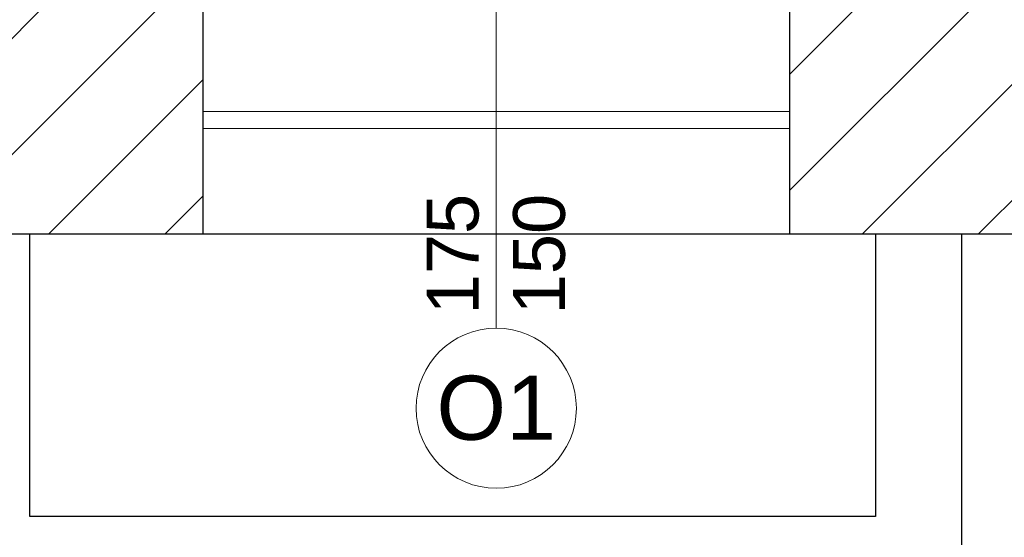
# Model space of a CAD drawing. Header units: millimetres. Extents: x 26866 to 1024070, y -428191 to 408885.
# Tile 223 of 248: x 214595 to 217448, y 387021 to 388523. Entities that reach past the tile are written whole.
import ezdxf

# ---------------------------------------------------------------- set-up
doc = ezdxf.new("R2010")
doc.units = ezdxf.units.MM
doc.header["$LTSCALE"] = 2
for name, color, linetype, lineweight in [('0_OPIS', 7, 'Continuous', 13), ('3DPLAN_A_OKNA', 153, 'Continuous', 5), ('3DPLAN_A_TABELKA POMIESZCZEŃ', 7, 'Continuous', 0), ('A_STOL_OPIS', 55, 'Continuous', 5), ('A_ZESTAWIENIE STOLARKI', 3, 'Continuous', 15)]:
    doc.layers.add(name, color=color, linetype=linetype, lineweight=lineweight)
for name, color, linetype in [('3DPLAN_A_KRESKOWANIE 1', 253, 'Continuous'), ('3DPLAN_A_OPIS', 8, 'Continuous'), ('3DPLAN_K_NOŚNA', 7, 'Continuous'), ('3DPLAN_K_OBRYS', 243, 'Continuous'), ('3DPLAN_K_OBRYS WIDOK', 242, 'Continuous'), ('A_SCHODY', 6, 'Continuous')]:
    doc.layers.add(name, color=color, linetype=linetype)
doc.styles.add('ARIAL', font='arial.ttf')
doc.styles.add('TABEL1', font='txt')

# ---------------------------------------------------------------- blocks, each defined once
blk = doc.blocks.new('kondygnacja -1')
at = {"layer": '3DPLAN_A_KRESKOWANIE 1'}
h = blk.add_hatch(dxfattribs=at)
h.set_pattern_fill('ANSI31', color=256, scale=7.5, style=0)
h.set_pattern_definition([(45, (23044.838, -26883.88), (-16.83798, 16.83798), [])])
h.paths.add_polyline_path([(31677.49, -24430.84), (30214.87, -24430.84), (30214.87, -24470.84), (30429.61, -24470.84), (30429.61, -24477.84), (30447.61, -24477.84), (30447.61, -24818.84), (30476.61, -24818.84), (30476.61, -24470.84), (31012.61, -24470.84), (31012.61, -24478.84), (31079.61, -24478.84), (31079.61, -24470.84), (31638.61, -24470.84), (31638.61, -25036.84), (31079.61, -25036.84), (31079.61, -25028.84), (31012.61, -25028.84), (31012.61, -25036.84), (30611.38, -25036.84), (30611.38, -25072.84), (31023.61, -25072.84), (31034.61, -25082.84), (31034.61, -25330.84), (31023.61, -25340.84), (30831.4, -25340.84, -0.038531), (30832.58, -25356.18), (30832.58, -25371.84), (31079.61, -25371.84), (31079.61, -25072.84), (31638.61, -25072.84), (31638.61, -25943.84), (30832.58, -25943.84), (30832.58, -26009.84), (31677.49, -26009.84)])
h.paths.add_polyline_path([(30682.61, -26009.84), (30832.58, -26009.84), (30832.58, -25943.84), (30760.61, -25943.84), (30760.61, -25454.67), (30735.61, -25464.58), (30735.61, -25943.84), (30682.61, -25943.84)])
h.paths.add_polyline_path([(30679.61, -25371.84), (30735.61, -25371.84), (30735.61, -25464.58), (30760.61, -25454.67), (30760.61, -25371.84), (30832.58, -25371.84), (30832.58, -25356.18, 0.038531), (30831.4, -25340.84), (30679.61, -25340.84)])
h.paths.add_polyline_path([(30355.83, -25371.84), (30425.61, -25371.84), (30425.61, -25379.84), (30463.61, -25379.84), (30463.61, -25424.74), (30471.61, -25424.74), (30471.61, -25395.84), (30533.61, -25395.84), (30533.61, -25371.84), (30576.61, -25371.84), (30576.61, -25341.84), (30472.61, -25341.84), (30472.61, -25326.84), (30427.61, -25326.84), (30427.61, -25341.84), (30355.83, -25341.84)])
h.paths.add_polyline_path([(30456.61, -25936.84), (30425.61, -25936.84), (30425.61, -25945.84), (30380.61, -25945.84), (30380.61, -26009.84), (30512.61, -26009.84), (30512.61, -25943.84), (30466.61, -25943.84), (30466.61, -25712.84), (30456.61, -25712.84)])
h.paths.add_polyline_path([(28888.61, -25941.84), (28888.61, -26009.84), (29013.61, -26009.84), (29013.61, -25941.84)])
h.paths.add_polyline_path([(28591.17, -26009.84), (28591.17, -25944.84), (28547.61, -25944.84), (28547.61, -26009.84)])
h.paths.add_polyline_path([(28624.61, -25870.53), (28654.8, -25870.53), (28654.8, -25924.53), (28624.61, -25924.53), (28624.61, -25944.84), (28591.17, -25944.84), (28591.17, -26009.84), (28713.61, -26009.84), (28713.61, -25941.84), (28672.61, -25941.84), (28672.61, -25932.84), (28657.61, -25932.84), (28657.61, -25716.84), (28624.61, -25716.84)])
h.paths.add_polyline_path([(28372.61, -25944.84), (28328.61, -25944.84), (28328.61, -25907.84), (28282.61, -25907.84), (28282.61, -25944.84), (28248.61, -25944.84), (28248.61, -26009.84), (28372.61, -26009.84)])
h.paths.add_polyline_path([(28092.61, -25563.84), (28054.61, -25563.84), (28054.61, -25383.84), (28067.6, -25383.84), (28067.61, -25375.84), (28340.61, -25375.84), (28340.61, -25341.84), (28070.61, -25341.84), (28070.61, -25332.84), (28030.61, -25332.84), (28030.61, -25395.6), (28048.71, -25395.6), (28048.71, -25449.6), (28030.61, -25449.6), (28030.61, -26009.84), (28073.61, -26009.84), (28073.61, -25944.84), (28054.61, -25944.84), (28054.61, -25668.84), (28092.61, -25668.84)])
h.paths.add_polyline_path([(27949.61, -25495.75), (27949.61, -25507.75), (27983.29, -25507.75), (27983.29, -25521.75), (27949.61, -25521.75), (27949.61, -25531.84), (27999.61, -25531.84), (27999.61, -25934.84), (27982.61, -25934.84), (27982.61, -25942.84), (27947.61, -25942.84), (27947.61, -26009.84), (28026.62, -26009.84), (28026.62, -25449.6), (27999.61, -25449.6), (27999.61, -25463.84), (27949.61, -25463.84), (27949.61, -25481.75), (27983.29, -25481.75), (27983.29, -25495.75)])
h.paths.add_polyline_path([(27982.61, -25361.84), (27952.61, -25361.84), (27952.61, -25332.84), (28026.62, -25332.84), (28026.62, -25395.6), (27999.61, -25395.6), (27999.61, -25377.84), (27982.61, -25377.84)])
h.paths.add_polyline_path([(26818.61, -25892.84), (26781.49, -25892.84), (26781.49, -26009.84), (26894.54, -26009.84), (26894.54, -25942.84), (26830.61, -25942.84), (26830.61, -25930.84), (26818.61, -25930.84)])
h.paths.add_polyline_path([(26894.54, -26009.84), (27115.94, -26009.84), (27115.94, -25942.84), (26894.54, -25942.84)])
h.paths.add_polyline_path([(27115.94, -25942.84), (27115.94, -26009.84), (27466.61, -26009.84), (27466.61, -25942.84), (27427.61, -25942.84), (27427.61, -25933.84), (27384.61, -25933.84), (27384.61, -25942.84)])
h.paths.add_polyline_path([(27641.61, -25942.84), (27641.61, -26009.84), (27802.61, -26009.84), (27802.61, -25942.84)])
h.paths.add_polyline_path([(30621.1, -25040.47), (30688.37, -25040.47), (30688.37, -25072.87), (30621.1, -25072.87)], flags=24)
at = {"layer": '3DPLAN_A_OKNA'}
for p, q in [((30512.61, -25974.34), (30682.61, -25974.34)), ((30512.61, -25979.34), (30682.61, -25979.34))]:
    blk.add_line(p, q, dxfattribs=at)
at = {"layer": '3DPLAN_K_NOŚNA'}
for p, q in [((30512.61, -25943.84), (30512.61, -26009.84)), ((30682.61, -25943.84), (30682.61, -26009.84))]:
    blk.add_line(p, q, dxfattribs=at)
at = {"layer": '3DPLAN_K_OBRYS'}
for p, q in [((30380.61, -26009.84), (30512.61, -26009.84)), ((30682.61, -26009.84), (31677.49, -26009.84))]:
    blk.add_line(p, q, dxfattribs=at)
at = {"layer": '3DPLAN_K_OBRYS WIDOK'}
blk.add_line((30512.61, -26009.84), (30682.61, -26009.84), dxfattribs=at)
at = {"layer": 'A_SCHODY'}
for p, q in [((30462.49, -26091.84), (30462.49, -26009.84)), ((30707.49, -26009.84), (30707.49, -26091.84)), ((30732.49, -26116.84), (30732.49, -26009.84)), ((30707.49, -26091.84), (30462.49, -26091.84))]:
    blk.add_line(p, q, dxfattribs=at)
at = {"layer": 'A_STOL_OPIS'}
blk.add_line((30597.61, -26037.19), (30597.61, -25942.84), dxfattribs=at)
at = {"layer": 'A_ZESTAWIENIE STOLARKI', "ltscale": 0.25}
blk.add_circle((30597.61, -26060.41), 23.22, dxfattribs=at)
at = {"layer": '3DPLAN_A_OPIS', "color": 1, "lineweight": 30, "style": 'ARIAL'}
for tag, p in [('PRZESUNIĘCIE_WEJŚCIA', (27655.16, -24535.33)), ('WYŁĄCZONE', (27007.18, -24723.98)), ('Z_OPRACOWANIA', (26996.84, -24746.42)), ('WYŁĄCZONE', (30803.05, -24760.87)), ('Z_OPRACOWANIA', (30792.71, -24783.3)), ('WYŁĄCZONE', (28894.9, -24826.59)), ('Z_OPRACOWANIA', (28884.56, -24849.03)), ('POWIĘKSZENIE_WEJŚCIA', (28313.68, -25144.41)), ('POWIĘKSZENIE_WEJŚCIA', (29600.62, -25191.36)), ('POWIĘKSZENIE_WEJŚCIA', (28011.45, -25235.42)), ('WYŁĄCZONE', (29754.42, -25678.17)), ('Z_OPRACOWANIA', (29744.08, -25700.6)), ('WYJŚCIE_EWAKUACYJNE', (27763.79, -26106.07))]:
    blk.add_attdef(tag, p, '', height=12, dxfattribs=at)
at = {"layer": '3DPLAN_A_OPIS', "color": 0, "lineweight": 30, "style": 'ARIAL'}
for tag, p in [('UGUL_1', (29350.3, -24586.01)), ('UGUL_2', (29622.92, -24586.01)), ('UGUL_3', (29833.15, -24586.01))]:
    blk.add_attdef(tag, p, '', height=12, dxfattribs=at)
at = {"layer": '3DPLAN_A_TABELKA POMIESZCZEŃ', "ltscale": 0.5, "style": 'ARIAL'}
for tag, p in [('KURTYNA', (27861.91, -26064.85)), ('POWIETRZNA', (27861.91, -26084.56))]:
    blk.add_attdef(tag, p, '', height=12, dxfattribs=at)
at = {"layer": 'A_STOL_OPIS', "ltscale": 0.2, "insert": (30597.61, -26015.72), "char_height": 15, "attachment_point": 5, "rotation": 90, "style": 'TABEL1'}
blk.add_mtext_dynamic_manual_height_columns('\\pxqc;{\\fArial|b0|i0|c238|p34;175\\P150}', width=72.9007, gutter_width=100, heights=[0], dxfattribs=at)
at = {"layer": 'A_ZESTAWIENIE STOLARKI', "ltscale": 0.2, "insert": (30597.61, -26060.41), "char_height": 18.59, "attachment_point": 5, "style": 'TABEL1'}
blk.add_mtext_dynamic_manual_height_columns('{\\fArial|b0|i0|c238|p34;O1}', width=72.9007, gutter_width=100, heights=[0], dxfattribs=at)

msp = doc.modelspace()

# ---------------------------------------------------------------- block references
at = {"layer": '0_OPIS', "xscale": 10, "yscale": 10, "zscale": 10}
msp.add_blockref('kondygnacja -1', (-90000, 648000), dxfattribs=at)

doc.saveas('drawing.dxf')
